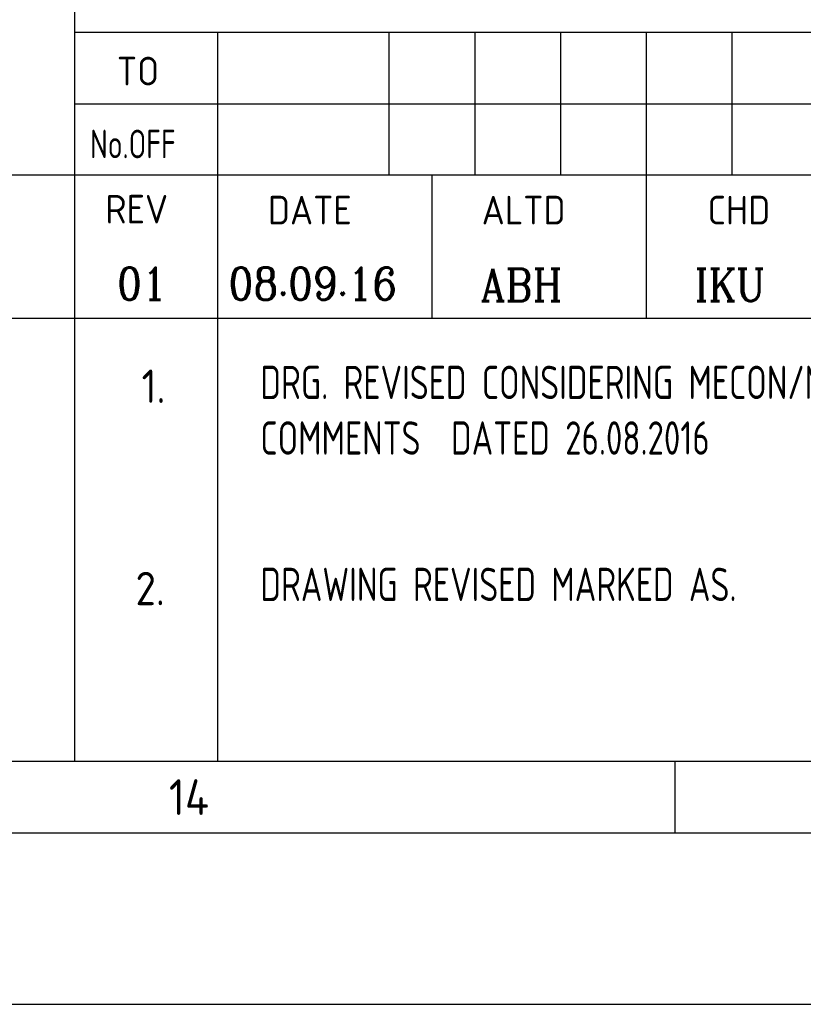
# Model space of a CAD drawing. Extents: x -11758 to 4934791, y -233543 to 1826789.
# Tile 68 of 107: x 137723 to 145949, y 203580 to 213912. Entities that reach past the tile are written whole.
import ezdxf
from ezdxf.enums import TextEntityAlignment as Align

# ---------------------------------------------------------------- set-up
doc = ezdxf.new("R2010")
doc.units = 0
doc.header["$LTSCALE"] = 800
doc.header["$MEASUREMENT"] = 0
doc.linetypes.add('CONTINOUS', pattern=[0])
doc.layers.get('0').update_dxf_attribs({"linetype": 'CONTINUOUS'})
doc.layers.add('FORMAT', color=7, linetype='CONTINUOUS')
doc.layers.add('TEXT', color=3, linetype='CONTINUOUS', lineweight=15)
doc.styles.add('ROMANC', font='romanc')
doc.styles.add('ROMANS', font='ISO9.shx', dxfattribs={"width": 0.8})
doc.styles.get("Standard").update_dxf_attribs({"font": 'ISO9'})

# ---------------------------------------------------------------- blocks, each defined once
blk = doc.blocks.new('A$C731D3036')
for p, q in [((-593.64, 265.66), (-593.64, 37.8)), ((-593.64, 151.19), (-26.68, 151.19)), ((-571.41, 151.19), (-571.41, 37.8)), ((-544.73, 151.19), (-544.73, 128.96)), ((-531.39, 151.19), (-531.39, 128.96)), ((-518.05, 151.19), (-518.05, 128.96)), ((-504.71, 151.19), (-504.71, 128.96)), ((-491.37, 151.19), (-491.37, 128.96)), ((-593.64, 140.07), (-438, 140.07)), ((-438, 128.96), (-904.91, 128.96)), ((-538.06, 128.96), (-538.06, 106.72)), ((-504.71, 128.96), (-504.71, 106.72)), ((-904.91, 106.72), (-337.95, 106.72)), ((-749.28, 106.72), (-26.68, 106.72)), ((-2590.23, 37.8), (-251.24, 37.8)), ((-500.26, 37.79), (-500.26, 26.67))]:
    blk.add_line(p, q)
for points in [[(0, 1869.86), (-2643.59, 1869.86), (-2643.59, 0), (0, 0)], [(-26.68, 1843.18), (-2616.91, 1843.18), (-2616.91, 26.68), (-26.68, 26.68)]]:
    blk.add_lwpolyline(points, close=True)
for s, p in [('TO', (-587.07, 142.92)), ('REV', (-588.86, 121.44)), ('DATE', (-563.57, 121.3)), ('ALTD', (-530.31, 121.3)), ('CHD', (-495.17, 121.3))]:
    blk.add_text(s, height=4.447).set_placement(p)
at = {"width": 0.8}
blk.add_text('No.OFF', height=4.447, dxfattribs=at).set_placement((-591.24, 131.58))
blk.add_text('14', height=5.558).set_placement((-575.85, 32.23), align=Align.MIDDLE)

msp = doc.modelspace()

# ---------------------------------------------------------------- block references
at = {"color": 1, "linetype": 'CONTINOUS', "lineweight": 15, "xscale": 67.46500254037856, "yscale": 67.46500254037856, "zscale": 67.46500254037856}
msp.add_blockref('A$C731D3036', (178350, 203580.5), dxfattribs=at)

# ---------------------------------------------------------------- texts
at = {"layer": 'FORMAT', "color": 4, "style": 'ROMANC', "width": 0.9}
for s, p in [('01', (138745.7, 210974)), ('08.09.16', (139915.6, 210974.1)), ('ABH', (142559.8, 210959.3)), ('IKU', (144809.8, 210959.3))]:
    msp.add_text(s, height=337.5, dxfattribs=at).set_placement(p)
at = {"layer": 'TEXT', "style": 'ROMANS'}
for s, p in [('1.', (139002.9, 209891.2)), ('2.', (138938.5, 207768.2))]:
    msp.add_text(s, height=350, dxfattribs=at).set_placement(p)
at = {"layer": 'TEXT', "style": 'ROMANS', "width": 0.8}
msp.add_text('DRAWING REVISED MARKED AS.', height=350, dxfattribs=at).set_placement((140249.9, 207811.8))
at = {"layer": 'TEXT', "attachment_point": 1, "style": 'ROMANS'}
for s, insert, char_height, width in [('\\pi-450,l450;{\\Fromans|c0;1. ALL DIMENSIONS ARE IN MM & ELEVATIONS IN METERS UNLESS STATED OTHERWISE. \\P\\pi-900,l900;2. ALL ELEVATIONS ARE WITH RESPECT TO TG HALL 0.0M WHICH CORRESPONDS TO    RL(+)219.0M  \\P3. ALL CIVIL DETAILS SUCH AS DOORS/WALLS/CLADDINGS/OPENINGS/TOILETS/ STAIRCASES/LIFT ETC. ARE INDICATIVE ONLY & FOR EXACT DETAILS REFER CIVIL/ARCHITECTURE DRAWINGS. \\P4. CIVIL TO PROVIDE 2NOs. EPS (TOS) 250MM WIDEx13800MM LONG FOR HPH-5, 250MM WIDEx16300MM LONG FOR HPH-6 FOR MOVEMENT OF HP.HEATERS AS PER LOCATION SHOWN IN THE DWG. }', (139240.4, 233422.1), 450, 25083.616), ('DRG. REVISED CONSIDERING MECON/NSPCL COMMENTS  DATED 26.08.2016', (140249.9, 210281.1), 350, 8274.142)]:
    msp.add_mtext(s, dxfattribs=dict(at, insert=insert, char_height=char_height, width=width))

doc.saveas('drawing.dxf')
